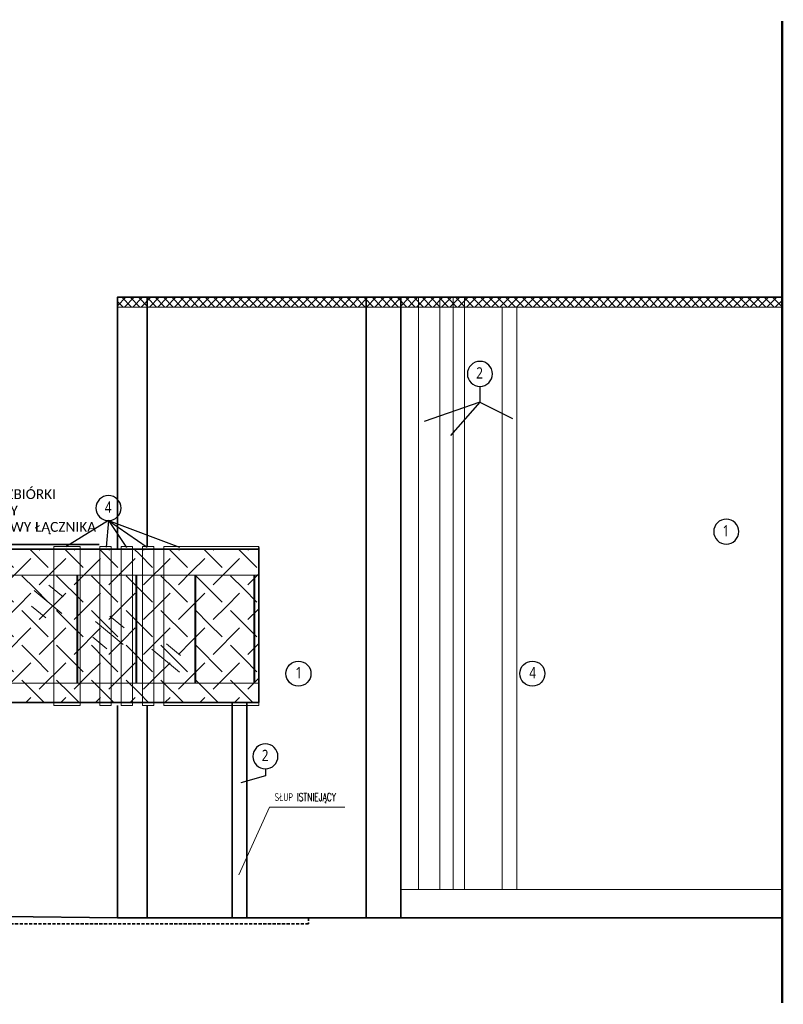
# Model space of a CAD drawing. Header units: inches. Extents: x 0 to 111471, y -105323 to 11070.
# Tile 249 of 256: x 44633 to 46186, y -17447 to -15445. Entities that reach past the tile are written whole.
import ezdxf
from ezdxf.enums import TextEntityAlignment as Align

# ---------------------------------------------------------------- set-up
doc = ezdxf.new("R2010")
doc.units = ezdxf.units.IN
doc.header["$MEASUREMENT"] = 0
doc.linetypes.add('DASHDOTX2', pattern=[50.8, 25.4, -12.7, 0, -12.7])
doc.linetypes.add('DASHED', pattern=[19.05, 12.7, -6.35])
for name, color, linetype, lineweight in [('888 elementy do usunięcia', 6, 'Continuous', 35), ('888 nowa attyka grafitowa', 24, 'Continuous', 35), ('888 opisy', 3, 'Continuous', 0), ('888 osie', 5, 'DASHDOTX2', 13), ('888 projektowane elementy', 6, 'Continuous', 13), ('888 sciany istniejące', 2, 'Continuous', 35)]:
    doc.layers.add(name, color=color, linetype=linetype, lineweight=lineweight)
doc.layers.add('888 opisy kolorow', color=11, linetype='Continuous')
doc.styles.get("Standard").update_dxf_attribs({"font": 'arial.ttf'})
doc.styles.add('TS 100_ILIARD OSIE', font='trebuc.ttf', dxfattribs={"width": 0.8, "height": 23})
doc.styles.add('TS 100_opisy', font='romans.shx', dxfattribs={"width": 0.7, "height": 16})
pattern_1 = [(45, (44573.387, -23786.403), (-8.485281, 8.485281), []), (135, (44573.387, -23786.403), (-8.485281, -8.485281), [])]

# ---------------------------------------------------------------- blocks, each defined once
blk = doc.blocks.new('oznaczenie osi')
at = {"linetype": 'ByBlock'}
blk.add_circle((0, 0), 17, dxfattribs=at)
at = {"oblique": 5, "width": 0.85}
blk.add_attdef('NR', text='', height=15, dxfattribs=at).set_placement((0, -7), align=Align.CENTER)

msp = doc.modelspace()

# ---------------------------------------------------------------- hatches: boundary and pattern name
at = {"layer": '888 elementy do usunięcia'}
h = msp.add_hatch(dxfattribs=at)
h.set_pattern_fill('SCREEN', color=256, scale=100, angle=135)
h.set_pattern_definition([(225, (52434.18, 7076.75), (-5e-14, -141.42136), [76, -24]), (45, (52380.44, 7093.73), (7e-14, 141.42136), [38, -62]), (45, (52336.6, 7049.88), (7e-14, 141.42136), [38, -62]), (315, (52415.8, 7041.4), (141.42136, -6e-14), [38, -62]), (315, (52371.96, 7085.24), (141.42136, -6e-14), [38, -62]), (135, (52398.83, 6987.66), (-141.42136, 9e-14), [76, -24])])
h.paths.add_polyline_path([(44297.922, -16521.597), (45119.504, -16521.597), (45119.504, -16833.597), (44297.922, -16833.597)])
at = {"layer": '888 nowa attyka grafitowa', "linetype": 'DASHED'}
h = msp.add_hatch(dxfattribs=at)
h.set_pattern_fill('CTYSQST', color=256, angle=45)
h.set_pattern_definition(pattern_1)
h.paths.add_polyline_path([(44832.105, -16009.597), (46183.641, -16009.597), (46183.641, -16029.597), (44832.105, -16029.597)])
h = msp.add_hatch(dxfattribs=at)
h.set_pattern_fill('CTYSQST', color=256, angle=45)
h.set_pattern_definition(pattern_1)
h.paths.add_polyline_path([(44832.105, -16009.597), (46183.641, -16009.597), (46183.641, -16029.597), (44832.105, -16029.597)])

# ---------------------------------------------------------------- linework, layer by layer
at = {"layer": '888 elementy do usunięcia'}
msp.add_lwpolyline([(44297.922, -16566.814), (44319.255, -16512.524), (44794.998, -16512.524)], dxfattribs=at)
at = {"layer": '888 opisy'}
msp.add_lwpolyline([(45078.615, -17184.097), (45141.124, -17046.295), (45294.214, -17046.295)], dxfattribs=at)
at = {"layer": '888 opisy kolorow', "ltscale": 0.01}
for points in [[(45569.157, -16190.795), (45569.157, -16222.959), (45456.022, -16262.113)], [(45569.157, -16222.959), (45509.231, -16290.432)], [(45569.157, -16222.959), (45635.429, -16256.006)], [(44813.765, -16463.733), (44726.949, -16517.196)], [(44813.765, -16463.733), (44808.788, -16517.884)], [(44813.765, -16463.733), (44850.768, -16518.242)], [(44813.765, -16463.733), (44892.501, -16517.821)], [(44813.765, -16463.733), (44958.469, -16517.821)], [(45132.979, -16968.684), (45132.979, -16982.743), (45082.822, -16996.802)]]:
    msp.add_lwpolyline(points, dxfattribs=at)
at = {"layer": '888 osie', "const_width": 5}
msp.add_lwpolyline([(46183.641, -15447.469), (46183.641, -17444.922)], dxfattribs=at)
at = {"layer": '888 projektowane elementy', "ltscale": 0.01}
for p, q in [((44749.59, -16794.597), (44749.59, -16574.597)), ((44751.599, -16794.597), (44751.599, -16574.597)), ((44751.599, -16574.75), (44751.599, -16794.597)), ((44869.59, -16794.597), (44869.59, -16574.597)), ((44871.599, -16794.597), (44871.599, -16574.597)), ((44871.599, -16574.75), (44871.599, -16794.597)), ((44989.59, -16794.597), (44989.59, -16574.597)), ((44991.599, -16794.597), (44991.599, -16574.597)), ((44991.599, -16574.75), (44991.599, -16794.597)), ((44991.599, -16574.75), (44991.599, -16794.597)), ((45109.59, -16574.597), (45109.59, -16794.597))]:
    msp.add_line(p, q, dxfattribs=at)
at = {"layer": '888 projektowane elementy'}
for p, q in [((45111.599, -16574.597), (45111.599, -16794.597)), ((45111.599, -16794.445), (45111.599, -16574.597)), ((45111.599, -16574.597), (45111.599, -16794.597))]:
    msp.add_line(p, q, dxfattribs=at)
for points in [[(45444.492, -16009.597), (45444.492, -17213.597)], [(45487.549, -17213.597), (45487.549, -16009.597)], [(45514.492, -16009.597), (45514.492, -17213.597)], [(45537.549, -17213.597), (45537.549, -16009.597)], [(44832.105, -16029.597), (46183.641, -16029.597)], [(44832.105, -16029.597), (46183.641, -16029.597)], [(45614.492, -16029.597), (45614.492, -17213.597)], [(45644.492, -16029.597), (45644.492, -17213.597)], [(45119.504, -16521.597), (44297.922, -16521.597)], [(45119.504, -16574.597), (44297.922, -16574.597)], [(44297.922, -16794.597), (45119.504, -16794.597)], [(45119.504, -16834.597), (44297.922, -16834.597)]]:
    msp.add_lwpolyline(points, dxfattribs=at)
for points in [[(44756.206, -16839.597), (44702.882, -16839.597), (44702.882, -16516.597), (44756.206, -16516.597)], [(44756.206, -16839.597), (44702.882, -16839.597), (44702.882, -16516.597), (44756.206, -16516.597)], [(44756.206, -16839.597), (44702.882, -16839.597), (44702.882, -16516.597), (44756.206, -16516.597)], [(44756.206, -16839.597), (44702.882, -16839.597), (44702.882, -16516.597), (44756.206, -16516.597)], [(44796.206, -16839.597), (44819.531, -16839.597), (44819.531, -16516.597), (44796.206, -16516.597)], [(44796.206, -16839.597), (44819.531, -16839.597), (44819.531, -16516.597), (44796.206, -16516.597)], [(44796.206, -16839.597), (44819.531, -16839.597), (44819.531, -16516.597), (44796.206, -16516.597)], [(44796.206, -16839.597), (44819.531, -16839.597), (44819.531, -16516.597), (44796.206, -16516.597)], [(44839.531, -16839.597), (44862.855, -16839.597), (44862.855, -16516.597), (44839.531, -16516.597)], [(44839.531, -16839.597), (44862.855, -16839.597), (44862.855, -16516.597), (44839.531, -16516.597)], [(44839.531, -16839.597), (44862.855, -16839.597), (44862.855, -16516.597), (44839.531, -16516.597)], [(44839.531, -16839.597), (44862.855, -16839.597), (44862.855, -16516.597), (44839.531, -16516.597)], [(44882.855, -16839.597), (44906.18, -16839.597), (44906.18, -16516.597), (44882.855, -16516.597)], [(44882.855, -16839.597), (44906.18, -16839.597), (44906.18, -16516.597), (44882.855, -16516.597)], [(44882.855, -16839.597), (44906.18, -16839.597), (44906.18, -16516.597), (44882.855, -16516.597)], [(44882.855, -16839.597), (44906.18, -16839.597), (44906.18, -16516.597), (44882.855, -16516.597)], [(44926.18, -16839.597), (45119.504, -16839.597), (45119.504, -16516.597), (44926.18, -16516.597)], [(44926.18, -16839.597), (45119.504, -16839.597), (45119.504, -16516.597), (44926.18, -16516.597)], [(44926.18, -16839.597), (45119.504, -16839.597), (45119.504, -16516.597), (44926.18, -16516.597)], [(44926.18, -16839.597), (45119.504, -16839.597), (45119.504, -16516.597), (44926.18, -16516.597)]]:
    msp.add_lwpolyline(points, close=True, dxfattribs=at)
at = {"layer": '888 projektowane elementy', "ltscale": 0.01}
for points in [[(44692.564, -16594.68), (44721.615, -16618.547)], [(44662.8, -16606.104), (44719.26, -16652.489)], [(44657.37, -16637.519), (44686.421, -16661.386)], [(44816.874, -16657.764), (44845.926, -16681.63)], [(44787.111, -16669.187), (44843.571, -16715.572)], [(44781.681, -16700.602), (44810.732, -16724.469)], [(44931.456, -16714.048), (44960.508, -16737.915)], [(44901.693, -16725.472), (44958.153, -16771.857)], [(45408.547, -17213.597), (45408.547, -17213.597), (46183.641, -17213.597)]]:
    msp.add_lwpolyline(points, dxfattribs=at)
at = {"layer": '888 sciany istniejące'}
for p, q in [((44832.105, -16009.597), (44832.105, -16521.597)), ((44892.463, -16009.597), (44892.463, -16516.597)), ((45337.82, -16009.597), (45337.82, -17271.597)), ((45408.547, -16009.597), (45408.547, -17271.597)), ((45119.504, -16518.597), (45119.504, -16833.597)), ((44832.105, -16839.876), (44832.105, -17271.597)), ((44892.463, -16839.876), (44892.463, -17271.597))]:
    msp.add_line(p, q, dxfattribs=at)
for points in [[(44832.105, -16518.597), (44832.105, -16009.597), (46183.641, -16009.597)], [(44297.922, -16521.597), (45119.504, -16521.597)], [(45119.504, -16833.597), (44242.535, -16833.597)], [(44832.105, -17271.597), (44832.105, -16839.876)], [(44130.535, -17271.597), (44374.504, -17266.218), (44832.105, -17271.597), (46183.641, -17271.597)]]:
    msp.add_lwpolyline(points, dxfattribs=at)
msp.add_lwpolyline([(45095.259, -16833.597), (45065.259, -16833.597), (45065.259, -17271.597), (45095.259, -17271.597)], close=True, dxfattribs=at)
at = {"layer": '888 sciany istniejące', "linetype": 'DASHED', "ltscale": 0.5}
msp.add_lwpolyline([(45220.584, -17271.597), (45220.584, -17283.597), (44331.666, -17283.597), (44315.29, -17271.597)], dxfattribs=at)

# ---------------------------------------------------------------- block references
at = {"layer": '888 opisy kolorow'}
ref = msp.add_blockref('oznaczenie osi', (45569.157, -16165.295), dxfattribs=dict(at, xscale=-1.5, yscale=1.5, zscale=1.5, rotation=89.99999999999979))
ref.add_attrib('NR', '2', dxfattribs={"layer": '0', "height": 23, "style": 'TS 100_ILIARD OSIE', "width": 0.8}).set_placement((45568.561, -16181.83), align=Align.BOTTOM_CENTER)
ref = msp.add_blockref('oznaczenie osi', (44813.765, -16438.233), dxfattribs=dict(at, xscale=-1.5, yscale=1.5, zscale=1.5, rotation=89.99999999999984))
ref.add_attrib('NR', '4', dxfattribs={"layer": '0', "height": 23, "style": 'TS 100_ILIARD OSIE', "width": 0.8}).set_placement((44813.169, -16454.768), align=Align.BOTTOM_CENTER)
ref = msp.add_blockref('oznaczenie osi', (46070.133, -16486.159), dxfattribs=dict(at, xscale=-1.5, yscale=1.5, zscale=1.5, rotation=89.99999999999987))
ref.add_attrib('NR', '1', dxfattribs={"layer": '0', "height": 23, "style": 'TS 100_ILIARD OSIE', "width": 0.8}).set_placement((46069.537, -16502.695), align=Align.BOTTOM_CENTER)
ref = msp.add_blockref('oznaczenie osi', (45200.132, -16774.928), dxfattribs=dict(at, xscale=1.5, yscale=1.5, zscale=1.5, rotation=270.0000000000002))
ref.add_attrib('NR', '1', dxfattribs={"layer": '0', "height": 23, "style": 'TS 100_ILIARD OSIE', "width": 0.8}).set_placement((45200.728, -16791.463), align=Align.BOTTOM_CENTER)
ref = msp.add_blockref('oznaczenie osi', (45675.813, -16774.928), dxfattribs=dict(at, xscale=1.5, yscale=1.5, zscale=1.5, rotation=270.0000000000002))
ref.add_attrib('NR', '4', dxfattribs={"layer": '0', "height": 23, "style": 'TS 100_ILIARD OSIE', "width": 0.8}).set_placement((45676.409, -16791.463), align=Align.BOTTOM_CENTER)
ref = msp.add_blockref('oznaczenie osi', (45132.979, -16943.184), dxfattribs=dict(at, xscale=-1.5, yscale=1.5, zscale=1.5, rotation=89.99999999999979))
ref.add_attrib('NR', '2', dxfattribs={"layer": '0', "height": 23, "style": 'TS 100_ILIARD OSIE', "width": 0.8}).set_placement((45132.383, -16959.72), align=Align.BOTTOM_CENTER)

# ---------------------------------------------------------------- texts
at = {"layer": '888 elementy do usunięcia', "insert": (44337.432, -16491.481), "char_height": 20, "width": 34113.51545, "attachment_point": 7}
msp.add_mtext('{\\fCalibri|b0|i0|c238|p34;CAŁY ŁĄCZNIK DO ROZBIÓRKI \\PI PONOWNEJ BUDOWY \\PWG. PROJEKTU BUDOWY ŁĄCZNIKA}', dxfattribs=at)
at = {"layer": '888 opisy', "char_height": 16, "width": 780.26004, "attachment_point": 1, "style": 'TS 100_opisy'}
for insert in [(44464.345, -17018.023), (45151.633, -17018.023)]:
    msp.add_mtext('SŁUP ISTNIEJĄCY', dxfattribs=dict(at, insert=insert))

doc.saveas('drawing.dxf')
